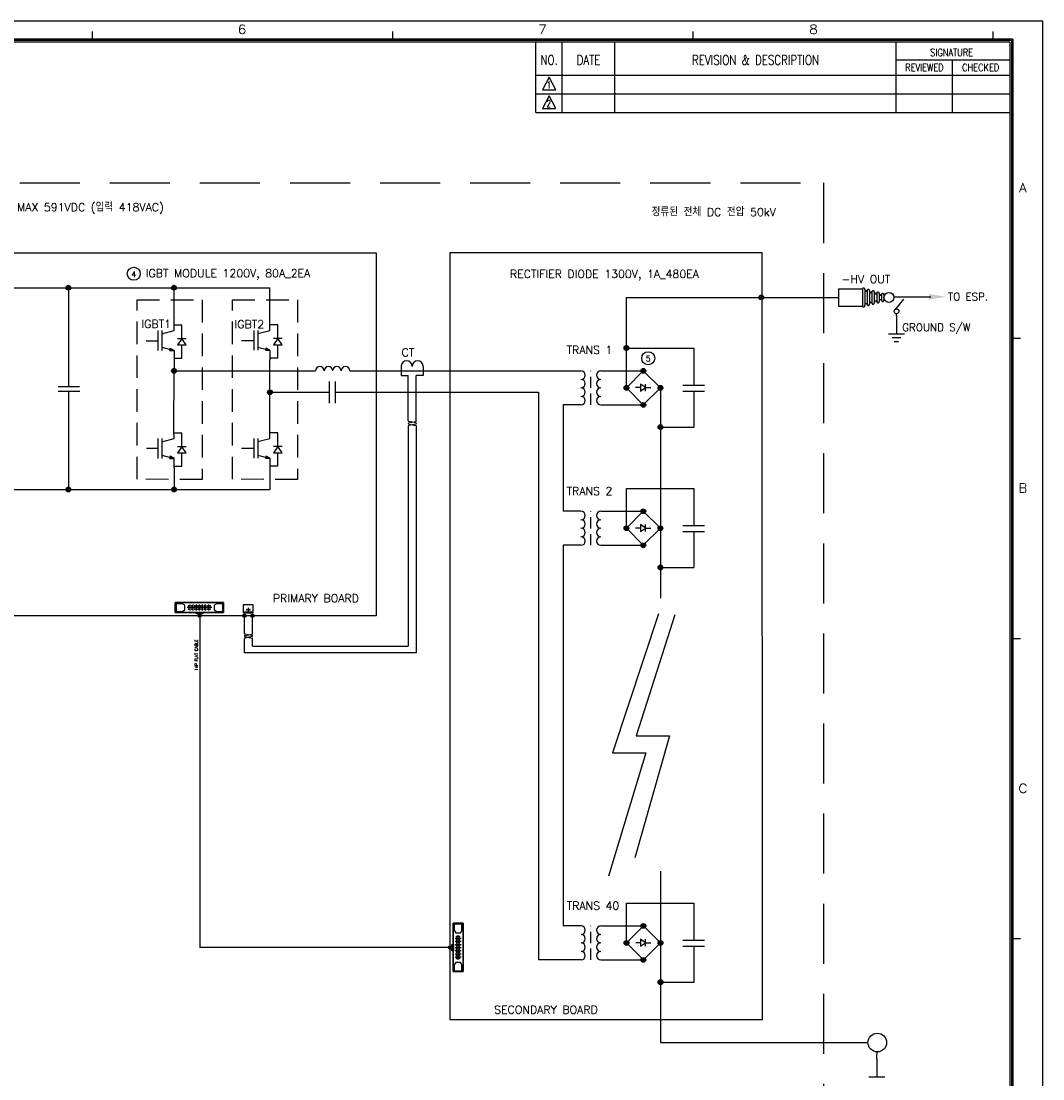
# Model space of a CAD drawing. Extents: x -3704 to -2863, y -418 to 164.
# Tile 7 of 7: x -3203 to -2863, y -189 to 164. Entities that reach past the tile are written whole.
import ezdxf
from ezdxf.enums import TextEntityAlignment as Align

# ---------------------------------------------------------------- set-up
doc = ezdxf.new("R2010")
doc.units = 0
doc.header["$MEASUREMENT"] = 0
doc.linetypes.add('HIDDEN', pattern=[0.375, 0.25, -0.125])
for name, color, linetype in [('COMMENTS', 3, 'Continuous'), ('DRILL', 1, 'Continuous'), ('DRLDWG', 8, 'Continuous'), ('OBS_SSBOT', 5, 'Continuous'), ('OBS_SSTOP', 4, 'Continuous'), ('PARTS', 7, 'Continuous'), ('PB1', 1, 'Continuous')]:
    doc.layers.add(name, color=color, linetype=linetype)
doc.layers.add('문자', color=2, linetype='Continuous', lineweight=30)
doc.styles.add('ACANSTS', font='romans.shx', dxfattribs={"bigfont": 'whgtxt.shx'})
doc.styles.add('ROMANS', font='ROMANS.shx', dxfattribs={"width": 0.8, "bigfont": 'whgtxt.shx'})
doc.styles.add('Single', font='romans.shx', dxfattribs={"width": 0.8, "bigfont": 'whgtxt.shx'})
doc.styles.add('TBOX', font='romans.shx', dxfattribs={"width": 0.75})

# ---------------------------------------------------------------- blocks, each defined once
blk = doc.blocks.new('A$C3BA4433A')
at = {"color": 3}
blk.add_line((-316.5, 575.5), (-316.5, 578.5), dxfattribs=at)
blk.add_line((-316.5, 575.5), (-316.5, 578.5), dxfattribs=at)
at = {"color": 3, "linetype": 'Continuous'}
for p, q in [((-216.5, 575.5), (-216.5, 578.5)), ((-216.5, 575.5), (-216.5, 578.5)), ((-116.5, 575.5), (-116.5, 578.5)), ((-116.5, 575.5), (-116.5, 578.5)), ((-16.5, 575.5), (-16.5, 578.5)), ((-16.5, 575.5), (-16.5, 578.5)), ((-10.5, 476.46), (-7.5, 476.46)), ((-10.5, 476.46), (-7.5, 476.46)), ((-10.5, 376.46), (-7.5, 376.46)), ((-10.5, 376.46), (-7.5, 376.46)), ((-10.5, 276.46), (-7.5, 276.46)), ((-10.5, 276.46), (-7.5, 276.46))]:
    blk.add_line(p, q, dxfattribs=at)
at = {"color": 4, "linetype": 'Continuous'}
for p, q in [((-10, 576), (-817, 576)), ((-10.5, 575.5), (-816.5, 575.5)), ((-11, 575), (-816, 575)), ((-11, 575), (-11, 7)), ((-10.5, 575.5), (-10.5, 6.5)), ((-10, 576), (-10, 6))]:
    blk.add_line(p, q, dxfattribs=at)
at = {"color": 3, "linetype": 'Continuous', "lineweight": 0}
for points in [[(-265.85, 580.35), (-266.02, 580.64), (-266.43, 580.76), (-266.72, 580.76), (-267.13, 580.64), (-267.42, 580.24), (-267.6, 579.48), (-267.6, 578.78), (-267.42, 578.2), (-267.13, 577.91), (-266.72, 577.79), (-266.55, 577.79), (-266.14, 577.91), (-265.85, 578.2), (-265.73, 578.66), (-265.73, 578.78), (-265.85, 579.19), (-266.14, 579.48), (-266.55, 579.65), (-266.72, 579.65), (-267.13, 579.48), (-267.42, 579.19), (-267.6, 578.78)], [(-265.85, 580.35), (-266.02, 580.64), (-266.43, 580.76), (-266.72, 580.76), (-267.13, 580.64), (-267.42, 580.24), (-267.6, 579.48), (-267.6, 578.78), (-267.42, 578.2), (-267.13, 577.91), (-266.72, 577.79), (-266.55, 577.79), (-266.14, 577.91), (-265.85, 578.2), (-265.73, 578.66), (-265.73, 578.78), (-265.85, 579.19), (-266.14, 579.48), (-266.55, 579.65), (-266.72, 579.65), (-267.13, 579.48), (-267.42, 579.19), (-267.6, 578.78)], [(-167.08, 577.79), (-165.69, 580.76), (-167.67, 580.76)], [(-167.08, 577.79), (-165.69, 580.76), (-167.67, 580.76)], [(-76.65, 580.76), (-77.12, 580.64), (-77.23, 580.35), (-77.23, 580.06), (-77.12, 579.77), (-76.83, 579.65), (-76.24, 579.48), (-75.83, 579.36), (-75.54, 579.07), (-75.37, 578.78), (-75.37, 578.37), (-75.54, 578.08), (-75.66, 577.91), (-76.07, 577.79), (-76.65, 577.79), (-77.12, 577.91), (-77.23, 578.08), (-77.41, 578.37), (-77.41, 578.78), (-77.23, 579.07), (-76.94, 579.36), (-76.53, 579.48), (-75.95, 579.65), (-75.66, 579.77), (-75.54, 580.06), (-75.54, 580.35), (-75.66, 580.64), (-76.07, 580.76), (-76.65, 580.76), (-76.65, 580.76)], [(-7.79, 525), (-6.62, 528.03), (-5.51, 525)], [(-7.79, 525), (-6.62, 528.03), (-5.51, 525)], [(-7.32, 525.99), (-5.92, 525.99)], [(-7.32, 525.99), (-5.92, 525.99)], [(-7.61, 425.01), (-7.61, 427.98), (-6.33, 427.98), (-5.92, 427.87), (-5.81, 427.75), (-5.63, 427.46), (-5.63, 427.17), (-5.81, 426.88), (-5.92, 426.7), (-6.33, 426.58), (-7.61, 426.58)], [(-7.61, 425.01), (-7.61, 427.98), (-6.33, 427.98), (-5.92, 427.87), (-5.81, 427.75), (-5.63, 427.46), (-5.63, 427.17), (-5.81, 426.88), (-5.92, 426.7), (-6.33, 426.58), (-7.61, 426.58)], [(-6.33, 426.58), (-5.92, 426.47), (-5.81, 426.29), (-5.63, 426), (-5.63, 425.59), (-5.81, 425.3), (-5.92, 425.13), (-6.33, 425.01), (-7.61, 425.01)], [(-6.33, 426.58), (-5.92, 426.47), (-5.81, 426.29), (-5.63, 426), (-5.63, 425.59), (-5.81, 425.3), (-5.92, 425.13), (-6.33, 425.01), (-7.61, 425.01)], [(-5.57, 327.29), (-5.69, 327.59), (-5.98, 327.88), (-6.27, 327.99), (-6.85, 327.99), (-7.15, 327.88), (-7.44, 327.59), (-7.55, 327.29), (-7.73, 326.89), (-7.73, 326.13), (-7.55, 325.72), (-7.44, 325.43), (-7.15, 325.14), (-6.85, 325.02), (-6.27, 325.02), (-5.98, 325.14), (-5.69, 325.43), (-5.57, 325.72)], [(-5.57, 327.29), (-5.69, 327.59), (-5.98, 327.88), (-6.27, 327.99), (-6.85, 327.99), (-7.15, 327.88), (-7.44, 327.59), (-7.55, 327.29), (-7.73, 326.89), (-7.73, 326.13), (-7.55, 325.72), (-7.44, 325.43), (-7.15, 325.14), (-6.85, 325.02), (-6.27, 325.02), (-5.98, 325.14), (-5.69, 325.43), (-5.57, 325.72)]]:
    blk.add_lwpolyline(points, dxfattribs=at)
at = {"layer": 'DEFPOINTS'}
blk.add_lwpolyline([(-841, 0), (0, 0), (0, 582), (-841, 582)], close=True, dxfattribs=at)
at = {"color": 7, "linetype": 'Continuous', "style": 'TBOX', "width": 0.8}
for s, height, p in [('NO.', 3.125, (-164.44, 569.06)), ('DATE', 3.125, (-151.31, 569.06)), ('REVISION & DESCRIPTION', 3.125, (-95.69, 569.06)), ('SIGNATURE', 2.5, (-30.37, 571.56)), ('REVIEWED', 2.5, (-39.44, 566.56)), ('CHECKED', 2.5, (-20.69, 566.56))]:
    blk.add_text(s, height=height, dxfattribs=at).set_placement(p, align=Align.MIDDLE_CENTER)
blk = doc.blocks.new('HV_BUSH')
for p, q in [((0, 0.0775), (0.2155, 0.0775)), ((0, 0.0775), (0, -0.0775)), ((0.4115, 0.0226), (0.4115, -0.0226)), ((0, -0.0775), (0.2155, -0.0775))]:
    blk.add_line(p, q)
at = {"color": 3}
for p, q in [((0.2155, 0.0775), (0.2155, -0.0775)), ((0.2372, 0.0714), (0.2373, -0.0714)), ((0.259, 0.0653), (0.259, -0.0653)), ((0.2808, 0.0592), (0.2808, -0.0592)), ((0.3025, 0.0531), (0.3025, -0.0531)), ((0.3243, -0.047), (0.3243, 0.047)), ((0.3461, 0.0409), (0.3461, -0.0409)), ((0.3679, 0.0348), (0.3679, -0.0348)), ((0.3897, 0.0287), (0.3897, -0.0287))]:
    blk.add_line(p, q, dxfattribs=at)
blk.add_circle((0.4565, 0), 0.045)
for centre, start, end in [((0.2264, 0.0744), 344.37974, 164.37974), ((0.2481, 0.0685), 165.46509, 343.29439), ((0.2699, 0.0622), 344.37974, 164.37974), ((0.2917, 0.0564), 165.46509, 343.29439), ((0.3134, 0.0501), 344.37974, 164.37974), ((0.3353, 0.0442), 165.46509, 343.29439), ((0.357, 0.0379), 344.37974, 164.37974), ((0.3789, 0.032), 165.46509, 343.29439), ((0.4006, 0.0257), 344.37974, 164.37974), ((0.2264, -0.0744), 195.62026, 15.62026), ((0.2481, -0.0685), 16.70561, 194.53491), ((0.2699, -0.0622), 195.62026, 15.62026), ((0.2917, -0.0564), 16.70561, 194.53491), ((0.3134, -0.0501), 195.62026, 15.62026), ((0.3353, -0.0442), 16.70561, 194.53491), ((0.357, -0.0379), 195.62026, 15.62026), ((0.3789, -0.032), 16.70561, 194.53491), ((0.4006, -0.0257), 195.62026, 15.62026)]:
    blk.add_arc(centre, 0.0113, start, end)

msp = doc.modelspace()

# ---------------------------------------------------------------- linework, layer by layer
at = {"color": 7, "linetype": 'Continuous'}
for p, q in [((-3031.69, 133.21), (-3031.69, 156.65)), ((-3022.94, 133.21), (-3022.94, 156.65)), ((-3005.44, 133.21), (-3005.44, 156.65)), ((-2911.69, 133.21), (-2911.69, 156.65)), ((-2911.69, 150.71), (-2873.87, 150.71)), ((-2892.94, 133.21), (-2892.94, 150.71)), ((-3031.69, 145.71), (-2873.87, 145.71)), ((-3027.31, 144.99), (-3029.5, 140.79)), ((-3025.12, 140.79), (-3027.31, 144.99)), ((-3031.69, 139.46), (-2873.87, 139.46)), ((-3029.5, 140.79), (-3025.12, 140.79)), ((-3027.31, 138.74), (-3029.5, 134.54)), ((-3025.12, 134.54), (-3027.31, 138.74)), ((-3029.51, 134.54), (-3025.14, 134.54)), ((-3031.69, 133.21), (-2873.87, 133.21))]:
    msp.add_line(p, q, dxfattribs=at)
at = {"linetype": 'Continuous'}
for p, q in [((-3216.35, 74.88), (-3120.31, 74.88)), ((-3187.44, 74.88), (-3187.44, 42)), ((-3152.24, 63.21), (-3152.24, 74.88)), ((-3120.31, 63.25), (-3120.31, 74.89)), ((-3001.57, 71.63), (-2930.89, 71.63)), ((-3001.57, 41.53), (-3001.57, 71.63)), ((-3157.59, 60.59), (-3157.59, 53.97)), ((-3156.26, 60.59), (-3156.26, 53.97)), ((-3156.26, 59.53), (-3152.24, 60.59)), ((-3152.24, 60.59), (-3152.24, 63.24)), ((-3149.61, 62.45), (-3152.24, 62.45)), ((-3149.61, 57.85), (-3149.61, 62.45)), ((-3125.65, 60.65), (-3125.65, 54.04)), ((-3124.32, 60.65), (-3124.32, 54.04)), ((-3124.32, 59.59), (-3120.3, 60.65)), ((-3120.3, 60.65), (-3120.31, 63.3)), ((-3117.68, 62.52), (-3120.3, 62.52)), ((-3117.68, 57.91), (-3117.68, 62.52)), ((-3157.59, 57.03), (-3161.52, 57.03)), ((-3125.65, 57.16), (-3129.78, 57.16)), ((-3156.26, 55.03), (-3152.24, 53.97)), ((-3152.24, 53.97), (-3152.24, 50.81)), ((-3149.61, 51.42), (-3149.61, 55.82)), ((-3124.32, 55.1), (-3120.3, 54.04)), ((-3120.31, 54.04), (-3120.31, 50.87)), ((-3117.68, 51.48), (-3117.68, 55.89)), ((-3001.57, 54.8), (-2979.15, 54.8)), ((-2979.15, 54.8), (-2979.15, 42.41)), ((-3152.24, 51.42), (-3149.61, 51.42)), ((-3152.24, 50.81), (-3152.24, 47.2)), ((-3120.31, 40.05), (-3120.31, 50.87)), ((-3120.3, 51.48), (-3117.68, 51.48)), ((-3152.25, 27.27), (-3152.24, 47.46)), ((-3152.24, 47.2), (-3105.07, 47.2)), ((-3093.73, 47.2), (-3060.05, 47.2)), ((-3076.57, 48.69), (-3076.57, 45.65)), ((-3069.27, 48.69), (-3069.27, 45.64)), ((-3060.05, 47.2), (-3016.7, 47.2)), ((-3010.11, 47.2), (-2995.95, 47.2)), ((-3001.57, 41.53), (-2995.95, 47.2)), ((-2995.95, 47.2), (-2990.23, 41.53)), ((-3100.55, 43.64), (-3100.55, 36.46)), ((-3098.57, 43.64), (-3098.57, 36.46)), ((-3076.57, 45.65), (-3074.51, 45.65)), ((-3074.51, 45.65), (-3074.21, 45.65)), ((-3074.21, 30.54), (-3074.21, 45.65)), ((-3069.27, 45.64), (-3071.54, 45.64)), ((-3071.54, 30.54), (-3071.54, 45.64)), ((-2982.74, 42.41), (-2975.56, 42.41)), ((-3190.86, 42), (-3183.67, 42)), ((-3190.8, 40.47), (-3183.62, 40.47)), ((-3187.44, 40.47), (-3187.44, 7.67)), ((-3120.31, 40.05), (-3100.55, 40.05)), ((-3120.31, 27.34), (-3120.31, 40.05)), ((-3098.57, 40.05), (-3064.89, 40.05)), ((-3064.89, 40.05), (-3030.82, 40.05)), ((-3030.82, 40.05), (-3030.81, -148.98)), ((-2995.95, 35.86), (-3001.57, 41.53)), ((-2996.87, 41.6), (-2998.5, 41.6)), ((-2990.23, 41.53), (-2995.95, 35.86)), ((-2995.23, 41.6), (-2993.48, 41.6)), ((-2990.23, 41.53), (-2990.23, -28.48)), ((-2982.74, 40.43), (-2975.56, 40.43)), ((-2979.15, 40.43), (-2979.15, 28.46)), ((-3016.7, 35.86), (-3022.66, 35.86)), ((-3022.66, 35.86), (-3022.66, 0.44)), ((-3010.11, 35.86), (-2995.95, 35.86)), ((-3074.21, 28.8), (-3074.21, -44.52)), ((-3071.54, 28.8), (-3071.54, -46.71)), ((-2990.23, 28.46), (-2979.15, 28.46)), ((-3152.24, 24.62), (-3152.25, 27.27)), ((-3149.62, 26.49), (-3152.24, 26.49)), ((-3149.62, 21.89), (-3149.62, 26.49)), ((-3125.66, 24.69), (-3125.66, 18.07)), ((-3124.33, 24.69), (-3124.33, 18.07)), ((-3124.33, 23.63), (-3120.31, 24.69)), ((-3120.31, 24.69), (-3120.31, 27.34)), ((-3117.68, 26.55), (-3120.31, 26.55)), ((-3117.68, 21.95), (-3117.68, 26.55)), ((-3157.59, 21.32), (-3161.45, 21.32)), ((-3157.59, 24.62), (-3157.59, 18.01)), ((-3156.26, 24.62), (-3156.26, 18.01)), ((-3156.26, 23.56), (-3152.24, 24.62)), ((-3125.66, 21.38), (-3129.78, 21.38)), ((-3156.26, 19.07), (-3152.24, 18.01)), ((-3152.25, 18.01), (-3152.25, 14.84)), ((-3149.62, 15.46), (-3149.62, 19.86)), ((-3124.33, 19.13), (-3120.31, 18.07)), ((-3120.31, 18.07), (-3120.31, 14.91)), ((-3117.68, 15.52), (-3117.68, 19.92)), ((-3152.24, 15.46), (-3152.24, 7.67)), ((-3152.24, 15.46), (-3149.62, 15.46)), ((-3120.31, 15.52), (-3117.68, 15.52)), ((-3120.31, 14.91), (-3120.31, 7.67)), ((-3216.35, 7.67), (-3120.31, 7.67)), ((-3001.57, 8.05), (-2979.15, 8.05)), ((-3001.57, -5.23), (-3001.57, 8.05)), ((-2979.15, 8.05), (-2979.15, -4.34)), ((-3016.7, 0.44), (-3022.66, 0.44)), ((-3010.11, 0.44), (-2995.95, 0.44)), ((-3001.57, -5.23), (-2995.95, 0.44)), ((-2995.95, 0.44), (-2990.23, -5.23)), ((-2995.95, -10.9), (-3001.57, -5.23)), ((-2996.87, -5.16), (-2998.5, -5.16)), ((-2990.23, -5.23), (-2995.95, -10.9)), ((-2995.23, -5.16), (-2993.48, -5.16)), ((-2982.74, -4.34), (-2975.56, -4.34)), ((-2982.74, -6.32), (-2975.56, -6.32)), ((-2979.15, -6.32), (-2979.15, -18.3)), ((-3022.66, -10.9), (-3022.64, -137.64)), ((-3016.7, -10.9), (-3022.66, -10.9)), ((-3010.11, -10.9), (-2995.95, -10.9)), ((-2990.23, -18.3), (-2979.15, -18.3)), ((-3143.7, -34.37), (-3143.7, -144.84)), ((-3128.78, -35.72), (-3128.77, -34.48)), ((-3126.11, -40.27), (-3126.11, -34.5)), ((-2990.87, -33.7), (-3006.18, -80.04)), ((-2985.43, -34.07), (-2998.31, -74.39)), ((-3128.78, -40.27), (-3128.78, -35.72)), ((-3128.78, -43.45), (-3128.78, -42.01)), ((-3126.11, -43.45), (-3126.11, -42.01)), ((-3128.79, -46.71), (-3128.78, -43.45)), ((-3126.1, -44.52), (-3126.11, -43.45)), ((-3126.1, -44.52), (-3074.21, -44.52)), ((-3071.54, -46.71), (-3128.79, -46.71)), ((-2987.22, -74.39), (-2998.77, -114.96)), ((-2998.31, -74.39), (-2987.22, -74.39)), ((-2995.1, -80.04), (-3007.54, -121.12)), ((-3006.18, -80.04), (-2995.1, -80.04)), ((-2990.18, -119.44), (-2990.18, -176.45)), ((-3001.55, -130.04), (-2979.13, -130.04)), ((-3001.55, -143.31), (-3001.55, -130.04)), ((-2979.13, -130.04), (-2979.13, -142.43)), ((-3016.68, -137.64), (-3022.64, -137.64)), ((-3010.09, -137.64), (-2995.93, -137.64)), ((-3001.55, -143.31), (-2995.93, -137.64)), ((-2995.93, -137.64), (-2990.21, -143.31)), ((-2995.93, -148.98), (-3001.55, -143.31)), ((-2996.85, -143.24), (-2998.48, -143.24)), ((-2990.21, -143.31), (-2995.93, -148.98)), ((-2995.21, -143.24), (-2993.46, -143.24)), ((-2982.73, -142.43), (-2975.54, -142.43)), ((-2982.73, -144.4), (-2975.54, -144.4)), ((-2979.13, -144.4), (-2979.13, -156.38)), ((-3060.31, -144.84), (-3143.7, -144.84)), ((-3016.68, -148.98), (-3030.81, -148.98)), ((-3010.09, -148.98), (-2995.93, -148.98)), ((-2990.21, -156.38), (-2979.13, -156.38)), ((-2990.18, -176.45), (-2943.24, -176.45)), ((-2943.24, -176.45), (-2921.1, -176.45))]:
    msp.add_line(p, q, dxfattribs=at)
for p, q in [((-2912.4, 71.89), (-2900.22, 71.89)), ((-2909.29, 71.08), (-2912.21, 67.56)), ((-2911.64, 65.47), (-2911.64, 66.24)), ((-2911.64, 65.47), (-2911.64, 59.57)), ((-2914.32, 59.57), (-2908.96, 59.57)), ((-2913.1, 58.26), (-2910.18, 58.26)), ((-2912.35, 57), (-2910.93, 57)), ((-3074.07, 29.85), (-3071.69, 30.35)), ((-3074.07, 29.48), (-3071.69, 28.98)), ((-3071.68, 29.85), (-3074.06, 30.35)), ((-3071.68, 29.48), (-3074.06, 28.98)), ((-3128.64, -40.95), (-3126.26, -40.45)), ((-3128.64, -41.32), (-3126.26, -41.82)), ((-3126.25, -40.95), (-3128.63, -40.45)), ((-3126.25, -41.32), (-3128.63, -41.82)), ((-2918.16, -181.26), (-2918.11, -179.6)), ((-2918.16, -182.03), (-2918.16, -181.26)), ((-2918.16, -182.03), (-2918.16, -187.93)), ((-2920.84, -187.93), (-2915.48, -187.93))]:
    msp.add_line(p, q)
at = {"linetype": 'HIDDEN', "ltscale": 15}
for p, q in [((-3013.42, 35.86), (-3013.42, 47.2)), ((-3013.42, -10.89), (-3013.42, 0.45)), ((-3013.4, -148.97), (-3013.4, -137.64))]:
    msp.add_line(p, q, dxfattribs=at)
at = {"color": 0}
for p, q in [((-3125.92, -30.72), (-3129.17, -30.72)), ((-3129.17, -30.72), (-3129.17, -33.43)), ((-3125.92, -30.72), (-3129.17, -30.72)), ((-3129.17, -30.72), (-3129.17, -33.43)), ((-3125.92, -33.43), (-3125.92, -30.72)), ((-3125.92, -33.43), (-3125.92, -30.72)), ((-3125.92, -33.16), (-3129.17, -33.16)), ((-3125.92, -33.16), (-3129.17, -33.16)), ((-3129.17, -33.43), (-3125.92, -33.43)), ((-3129.17, -33.43), (-3125.92, -33.43)), ((-3128.08, -33.43), (-3128.08, -33.16)), ((-3128.08, -33.16), (-3128.08, -33.43)), ((-3127.53, -31.71), (-3127.53, -32.98)), ((-3127, -33.43), (-3127, -33.16)), ((-3127, -33.16), (-3127, -33.43))]:
    msp.add_line(p, q, dxfattribs=at)
at = {"linetype": 'HIDDEN', "ltscale": 80}
msp.add_lwpolyline([(-3473.61, 109.75), (-2935.98, 109.75), (-2935.98, -239.45), (-3473.61, -239.45)], close=True, dxfattribs=at)
at = {"color": 3}
for points in [[(-3428.55, 86.49), (-3084.96, 86.49), (-3084.96, -34.37), (-3428.55, -34.37)], [(-3060.29, 86.64), (-2956.48, 86.64), (-2956.33, -168.89), (-3060.29, -168.89)]]:
    msp.add_lwpolyline(points, close=True, dxfattribs=at)
at = {"color": 3, "linetype": 'HIDDEN', "ltscale": 30}
for points in [[(-3164.54, 70.86), (-3142.85, 70.83), (-3142.85, 11.04), (-3164.54, 11.08)], [(-3132.78, 70.86), (-3111.1, 70.83), (-3111.1, 11.04), (-3132.78, 11.08)]]:
    msp.add_lwpolyline(points, close=True, dxfattribs=at)
for centre, radius in [((-3165.65, 79.51), 2.16), ((-2994.32, 51.41), 2.16), ((-2918.01, -176.5), 3.1)]:
    msp.add_circle(centre, radius)
at = {"color": 4}
for centre, radius in [((-3187.44, 74.88), 0.796), ((-3187.44, 74.88), 0.522), ((-3187.44, 74.88), 0.263), ((-3152.24, 74.88), 0.796), ((-3152.24, 74.88), 0.522), ((-3152.24, 74.88), 0.263), ((-2956.66, 71.65), 0.796), ((-2956.66, 71.65), 0.522), ((-2956.66, 71.65), 0.263), ((-3001.57, 54.8), 0.796), ((-3001.57, 54.8), 0.522), ((-3001.57, 54.8), 0.263), ((-3152.24, 47.2), 0.796), ((-3152.24, 47.2), 0.522), ((-3152.24, 47.2), 0.263), ((-2995.95, 47.2), 0.796), ((-2995.95, 47.2), 0.522), ((-2995.95, 47.2), 0.263), ((-3001.57, 41.53), 0.796), ((-2990.23, 41.53), 0.796), ((-3120.31, 40.05), 0.796), ((-3120.31, 40.05), 0.522), ((-3120.31, 40.05), 0.263), ((-3001.57, 41.53), 0.522), ((-3001.57, 41.53), 0.263), ((-2990.23, 41.53), 0.522), ((-2990.23, 41.53), 0.263), ((-2995.95, 35.86), 0.796), ((-2995.95, 35.86), 0.522), ((-2995.95, 35.86), 0.263), ((-2990.23, 28.46), 0.796), ((-2990.23, 28.46), 0.522), ((-2990.23, 28.46), 0.263), ((-3187.44, 7.67), 0.796), ((-3187.44, 7.67), 0.522), ((-3187.44, 7.67), 0.263), ((-3152.24, 7.67), 0.796), ((-3152.24, 7.67), 0.522), ((-3152.24, 7.67), 0.263), ((-2995.95, 0.44), 0.796), ((-2995.95, 0.44), 0.522), ((-2995.95, 0.44), 0.263), ((-3001.57, -5.23), 0.796), ((-3001.57, -5.23), 0.522), ((-3001.57, -5.23), 0.263), ((-2990.23, -5.23), 0.796), ((-2990.23, -5.23), 0.522), ((-2990.23, -5.23), 0.263), ((-2995.95, -10.9), 0.796), ((-2995.95, -10.9), 0.522), ((-2995.95, -10.9), 0.263), ((-2990.23, -18.3), 0.796), ((-2990.23, -18.3), 0.522), ((-2990.23, -18.3), 0.263), ((-2995.93, -137.64), 0.796), ((-2995.93, -137.64), 0.522), ((-2995.93, -137.64), 0.263), ((-3001.55, -143.31), 0.796), ((-3001.55, -143.31), 0.522), ((-3001.55, -143.31), 0.263), ((-2990.21, -143.31), 0.796), ((-2990.21, -143.31), 0.522), ((-2990.21, -143.31), 0.263), ((-2995.93, -148.98), 0.796), ((-2995.93, -148.98), 0.522), ((-2995.93, -148.98), 0.263), ((-2990.21, -156.38), 0.796), ((-2990.21, -156.38), 0.522), ((-2990.21, -156.38), 0.263)]:
    msp.add_circle(centre, radius, dxfattribs=at)
at = {"lineweight": -3}
msp.add_circle((-2911.59, 67.04), 0.806, dxfattribs=at)
at = {"ltscale": 0.1}
for centre, radius in [((-3143.7, -34.35), 0.549), ((-3143.7, -34.35), 0.293), ((-3128.77, -34.35), 0.549), ((-3128.77, -34.35), 0.293), ((-3126.12, -34.37), 0.549), ((-3126.12, -34.37), 0.293), ((-3060.31, -144.84), 0.549), ((-3060.31, -144.84), 0.293)]:
    msp.add_circle(centre, radius, dxfattribs=at)
at = {"linetype": 'Continuous'}
for centre, radius, start, end in [((-3074.75, 48.69), 1.83, 0, 180), ((-3071.1, 48.69), 1.83, 0, 180), ((-3103.65, 47.2), 1.42, 0, 180), ((-3100.82, 47.2), 1.42, 0, 180), ((-3097.99, 47.2), 1.42, 0, 180), ((-3095.15, 47.2), 1.42, 0, 180), ((-3016.7, 45.78), 1.42, 270, 90), ((-3010.11, 45.78), 1.42, 90, 270), ((-3016.7, 42.94), 1.42, 270, 90), ((-3010.11, 42.94), 1.42, 90, 270), ((-3016.7, 40.11), 1.42, 270, 90), ((-3010.11, 40.11), 1.42, 90, 270), ((-3016.7, 37.27), 1.42, 270, 90), ((-3010.11, 37.27), 1.42, 90, 270), ((-3016.7, -0.98), 1.42, 270, 90), ((-3010.11, -0.98), 1.42, 90, 270), ((-3016.7, -3.81), 1.42, 270, 90), ((-3010.11, -3.81), 1.42, 90, 270), ((-3016.7, -6.65), 1.42, 270, 90), ((-3010.11, -6.65), 1.42, 90, 270), ((-3016.7, -9.48), 1.42, 270, 90), ((-3010.11, -9.48), 1.42, 90, 270), ((-3016.68, -139.06), 1.42, 270, 90), ((-3016.68, -141.9), 1.42, 270, 90), ((-3010.09, -139.06), 1.42, 90, 270), ((-3010.09, -141.9), 1.42, 90, 270), ((-3016.68, -144.73), 1.42, 270, 90), ((-3010.09, -144.73), 1.42, 90, 270), ((-3016.68, -147.56), 1.42, 270, 90), ((-3010.09, -147.56), 1.42, 90, 270)]:
    msp.add_arc(centre, radius, start, end, dxfattribs=at)
for centre, start, end in [((-3074.02, 30.54), 180, 258.136), ((-3074.02, 29.67), 105, 255), ((-3074.02, 28.8), 101.864, 180), ((-3071.73, 30.54), 281.864, 0), ((-3071.73, 28.8), 0, 78.136), ((-3071.73, 29.67), 285, 75), ((-3128.59, -40.27), 180, 258.136), ((-3128.59, -41.14), 105, 255), ((-3128.59, -42.01), 101.864, 180), ((-3126.3, -40.27), 281.864, 0), ((-3126.3, -42.01), 0, 78.136), ((-3126.3, -41.14), 285, 75)]:
    msp.add_arc(centre, 0.191, start, end)
at = {"color": 0}
for centre, start, end in [((-3128.04, -32.35), 0, 180), ((-3128.04, -32.35), 180, 0), ((-3127, -32.35), 0, 180), ((-3127, -32.35), 180, 0)]:
    msp.add_arc(centre, 0.109, start, end, dxfattribs=at)
for p in [(-3147.39, -31.11), (-3146.36, -31.11), (-3145.32, -31.11), (-3144.29, -31.11), (-3143.26, -31.11), (-3142.23, -31.11), (-3141.2, -31.11), (-3140.16, -31.11), (-3147.39, -32.15), (-3146.36, -32.15), (-3145.32, -32.15), (-3144.29, -32.15), (-3143.26, -32.15), (-3142.23, -32.15), (-3141.2, -32.15), (-3140.16, -32.15), (-3128.04, -32.35), (-3127, -32.35), (-3058.14, -141.22), (-3058.14, -142.25), (-3058.14, -143.28), (-3058.14, -144.32), (-3057.11, -141.22), (-3057.11, -142.25), (-3057.11, -143.28), (-3057.11, -144.32), (-3058.14, -145.35), (-3058.14, -146.38), (-3058.14, -147.41), (-3057.11, -145.35), (-3057.11, -146.38), (-3057.11, -147.41), (-3058.14, -148.44), (-3057.11, -148.44)]:
    msp.add_point(p, dxfattribs=at)
msp.add_solid([(-2900.84, 70.9), (-2900.84, 72.82), (-2895.11, 71.86)])
at = {"layer": 'DRILL', "color": 0}
for centre, start, end in [((-3147.39, -31.11), 0, 180), ((-3147.39, -31.11), 180, 0), ((-3146.36, -31.11), 0, 180), ((-3146.36, -31.11), 180, 0), ((-3145.32, -31.11), 0, 180), ((-3145.32, -31.11), 180, 0), ((-3144.29, -31.11), 0, 180), ((-3144.29, -31.11), 180, 0), ((-3143.26, -31.11), 0, 180), ((-3143.26, -31.11), 180, 0), ((-3142.23, -31.11), 0, 180), ((-3142.23, -31.11), 180, 0), ((-3141.2, -31.11), 0, 180), ((-3141.2, -31.11), 180, 0), ((-3140.16, -31.11), 0, 180), ((-3140.16, -31.11), 180, 0), ((-3147.39, -32.15), 0, 180), ((-3147.39, -32.15), 180, 0), ((-3146.36, -32.15), 0, 180), ((-3146.36, -32.15), 180, 0), ((-3145.32, -32.15), 0, 180), ((-3145.32, -32.15), 180, 0), ((-3144.29, -32.15), 0, 180), ((-3144.29, -32.15), 180, 0), ((-3143.26, -32.15), 0, 180), ((-3143.26, -32.15), 180, 0), ((-3142.23, -32.15), 0, 180), ((-3142.23, -32.15), 180, 0), ((-3141.2, -32.15), 0, 180), ((-3141.2, -32.15), 180, 0), ((-3140.16, -32.15), 0, 180), ((-3140.16, -32.15), 180, 0), ((-3058.14, -141.22), 90, 270), ((-3058.14, -142.25), 90, 270), ((-3058.14, -143.28), 90, 270), ((-3058.14, -144.32), 90, 270), ((-3058.14, -141.22), 270, 90), ((-3058.14, -142.25), 270, 90), ((-3058.14, -143.28), 270, 90), ((-3058.14, -144.32), 270, 90), ((-3057.11, -141.22), 90, 270), ((-3057.11, -142.25), 90, 270), ((-3057.11, -143.28), 90, 270), ((-3057.11, -144.32), 90, 270), ((-3057.11, -141.22), 270, 90), ((-3057.11, -142.25), 270, 90), ((-3057.11, -143.28), 270, 90), ((-3057.11, -144.32), 270, 90), ((-3058.14, -145.35), 90, 270), ((-3058.14, -146.38), 90, 270), ((-3058.14, -147.41), 90, 270), ((-3058.14, -145.35), 270, 90), ((-3058.14, -146.38), 270, 90), ((-3058.14, -147.41), 270, 90), ((-3057.11, -145.35), 90, 270), ((-3057.11, -146.38), 90, 270), ((-3057.11, -147.41), 90, 270), ((-3057.11, -145.35), 270, 90), ((-3057.11, -146.38), 270, 90), ((-3057.11, -147.41), 270, 90), ((-3058.14, -148.44), 90, 270), ((-3058.14, -148.44), 270, 90), ((-3057.11, -148.44), 90, 270), ((-3057.11, -148.44), 270, 90)]:
    msp.add_arc(centre, 0.102, start, end, dxfattribs=at)
at = {"layer": 'DRLDWG', "color": 0}
for centre, start, end in [((-3147.39, -31.11), 0, 180), ((-3147.39, -31.11), 180, 0), ((-3146.36, -31.11), 0, 180), ((-3146.36, -31.11), 180, 0), ((-3145.32, -31.11), 0, 180), ((-3145.32, -31.11), 180, 0), ((-3144.29, -31.11), 0, 180), ((-3144.29, -31.11), 180, 0), ((-3143.26, -31.11), 0, 180), ((-3143.26, -31.11), 180, 0), ((-3142.23, -31.11), 0, 180), ((-3142.23, -31.11), 180, 0), ((-3141.2, -31.11), 0, 180), ((-3141.2, -31.11), 180, 0), ((-3140.16, -31.11), 0, 180), ((-3140.16, -31.11), 180, 0), ((-3147.39, -32.15), 0, 180), ((-3147.39, -32.15), 180, 0), ((-3146.36, -32.15), 0, 180), ((-3146.36, -32.15), 180, 0), ((-3145.32, -32.15), 0, 180), ((-3145.32, -32.15), 180, 0), ((-3144.29, -32.15), 0, 180), ((-3144.29, -32.15), 180, 0), ((-3143.26, -32.15), 0, 180), ((-3143.26, -32.15), 180, 0), ((-3142.23, -32.15), 0, 180), ((-3142.23, -32.15), 180, 0), ((-3141.2, -32.15), 0, 180), ((-3141.2, -32.15), 180, 0), ((-3140.16, -32.15), 0, 180), ((-3140.16, -32.15), 180, 0), ((-3058.14, -141.22), 90, 270), ((-3058.14, -142.25), 90, 270), ((-3058.14, -143.28), 90, 270), ((-3058.14, -144.32), 90, 270), ((-3058.14, -141.22), 270, 90), ((-3058.14, -142.25), 270, 90), ((-3058.14, -143.28), 270, 90), ((-3058.14, -144.32), 270, 90), ((-3057.11, -141.22), 90, 270), ((-3057.11, -142.25), 90, 270), ((-3057.11, -143.28), 90, 270), ((-3057.11, -144.32), 90, 270), ((-3057.11, -141.22), 270, 90), ((-3057.11, -142.25), 270, 90), ((-3057.11, -143.28), 270, 90), ((-3057.11, -144.32), 270, 90), ((-3058.14, -145.35), 90, 270), ((-3058.14, -146.38), 90, 270), ((-3058.14, -147.41), 90, 270), ((-3058.14, -145.35), 270, 90), ((-3058.14, -146.38), 270, 90), ((-3058.14, -147.41), 270, 90), ((-3057.11, -145.35), 90, 270), ((-3057.11, -146.38), 90, 270), ((-3057.11, -147.41), 90, 270), ((-3057.11, -145.35), 270, 90), ((-3057.11, -146.38), 270, 90), ((-3057.11, -147.41), 270, 90), ((-3058.14, -148.44), 90, 270), ((-3058.14, -148.44), 270, 90), ((-3057.11, -148.44), 90, 270), ((-3057.11, -148.44), 270, 90)]:
    msp.add_arc(centre, 0.102, start, end, dxfattribs=at)
at = {"layer": 'OBS_SSBOT', "color": 0}
for p, q in [((-3151.9, -29.93), (-3135.78, -29.93)), ((-3151.9, -33.31), (-3151.9, -29.94)), ((-3139.65, -31.63), (-3147.9, -31.63)), ((-3146.87, -32.66), (-3146.87, -30.6)), ((-3145.84, -32.66), (-3145.84, -30.6)), ((-3144.81, -32.66), (-3144.81, -30.6)), ((-3143.78, -32.66), (-3143.78, -30.6)), ((-3142.74, -32.66), (-3142.74, -30.6)), ((-3141.71, -32.66), (-3141.71, -30.6)), ((-3140.68, -32.66), (-3140.68, -30.6)), ((-3135.78, -29.93), (-3135.78, -33.31)), ((-3149.71, -33.31), (-3151.9, -33.31)), ((-3135.78, -33.31), (-3149.71, -33.31)), ((-3144.76, -33.69), (-3144.76, -33.18)), ((-3144.76, -33.18), (-3142.69, -33.18)), ((-3142.69, -33.69), (-3144.76, -33.69)), ((-3142.69, -33.18), (-3142.69, -33.69)), ((-3059.3, -138.9), (-3059.3, -136.75)), ((-3059.3, -136.75), (-3055.93, -136.75)), ((-3055.93, -136.75), (-3055.92, -152.83)), ((-3059.3, -152.83), (-3059.3, -138.9)), ((-3057.63, -148.96), (-3057.63, -140.7)), ((-3059.69, -143.85), (-3059.18, -143.85)), ((-3059.69, -145.92), (-3059.69, -143.85)), ((-3059.18, -143.85), (-3059.18, -145.92)), ((-3058.66, -141.74), (-3056.6, -141.74)), ((-3058.66, -142.77), (-3056.6, -142.77)), ((-3058.66, -143.8), (-3056.6, -143.8)), ((-3059.18, -145.92), (-3059.69, -145.92)), ((-3058.66, -144.83), (-3056.6, -144.83)), ((-3058.66, -145.86), (-3056.6, -145.86)), ((-3058.66, -146.9), (-3056.6, -146.9)), ((-3058.66, -147.93), (-3056.6, -147.93)), ((-3055.92, -152.83), (-3059.3, -152.83))]:
    msp.add_line(p, q, dxfattribs=at)
at = {"layer": 'OBS_SSTOP', "color": 0}
for p, q in [((-3151.9, -29.94), (-3151.9, -33.31)), ((-3135.78, -29.93), (-3151.85, -29.94)), ((-3151.58, -30.38), (-3151.58, -32.9)), ((-3149.46, -30.38), (-3151.58, -30.38)), ((-3148.69, -30.87), (-3149.46, -30.38)), ((-3148.69, -32.37), (-3148.69, -30.87)), ((-3138.05, -30.38), (-3138.82, -30.87)), ((-3138.82, -30.87), (-3138.82, -32.37)), ((-3135.98, -30.38), (-3138.05, -30.38)), ((-3135.98, -32.9), (-3135.98, -30.38)), ((-3135.78, -33.31), (-3135.78, -29.93)), ((-3151.9, -33.31), (-3149.76, -33.31)), ((-3151.58, -32.9), (-3149.54, -32.9)), ((-3149.71, -33.31), (-3135.78, -33.31)), ((-3149.54, -32.9), (-3148.69, -32.37)), ((-3144.76, -33.69), (-3144.76, -33.18)), ((-3144.76, -33.18), (-3142.69, -33.18)), ((-3142.69, -33.69), (-3144.76, -33.69)), ((-3142.69, -33.18), (-3142.69, -33.69)), ((-3138.82, -32.37), (-3137.97, -32.9)), ((-3137.97, -32.9), (-3135.98, -32.9)), ((-3055.93, -136.75), (-3059.3, -136.75)), ((-3059.3, -136.75), (-3059.3, -138.9)), ((-3056.38, -137.08), (-3058.9, -137.08)), ((-3058.9, -137.08), (-3058.9, -139.07)), ((-3056.38, -139.15), (-3056.38, -137.12)), ((-3055.92, -152.83), (-3055.93, -136.75)), ((-3059.3, -138.9), (-3059.3, -152.83)), ((-3058.9, -139.07), (-3058.37, -139.92)), ((-3058.37, -139.92), (-3056.87, -139.92)), ((-3056.87, -139.92), (-3056.38, -139.15)), ((-3059.69, -143.85), (-3059.18, -143.85)), ((-3059.69, -145.92), (-3059.69, -143.85)), ((-3059.18, -143.85), (-3059.18, -145.92)), ((-3059.18, -145.92), (-3059.69, -145.92)), ((-3058.37, -149.79), (-3058.9, -150.64)), ((-3058.9, -150.64), (-3058.9, -152.63)), ((-3056.87, -149.79), (-3058.37, -149.79)), ((-3056.38, -150.56), (-3056.87, -149.79)), ((-3056.38, -152.59), (-3056.38, -150.56)), ((-3059.3, -152.83), (-3055.92, -152.83)), ((-3058.9, -152.63), (-3056.38, -152.63))]:
    msp.add_line(p, q, dxfattribs=at)
at = {"layer": 'PARTS'}
for points in [[(-3148.18, 55.82), (-3149.61, 57.85), (-3151.04, 55.82), (-3148.18, 55.82)], [(-3116.24, 55.89), (-3117.68, 57.91), (-3119.11, 55.89), (-3116.24, 55.89)], [(-3152.24, 53.97), (-3153.53, 54.69), (-3153.71, 53.99), (-3152.24, 53.97)], [(-3120.3, 54.04), (-3121.6, 54.75), (-3121.78, 54.05), (-3120.3, 54.04)], [(-2996.87, 40.44), (-2995.23, 41.6), (-2996.87, 42.76), (-2996.87, 40.44)], [(-3148.18, 19.86), (-3149.62, 21.89), (-3151.05, 19.86), (-3148.18, 19.86)], [(-3116.25, 19.92), (-3117.68, 21.95), (-3119.11, 19.92), (-3116.25, 19.92)], [(-3152.24, 18.01), (-3153.54, 18.73), (-3153.72, 18.03), (-3152.24, 18.01)], [(-3120.31, 18.07), (-3121.6, 18.79), (-3121.79, 18.09), (-3120.31, 18.07)], [(-2996.87, -6.32), (-2995.23, -5.16), (-2996.87, -4), (-2996.87, -6.32)], [(-2996.85, -144.4), (-2995.21, -143.24), (-2996.85, -142.08), (-2996.85, -144.4)]]:
    msp.add_lwpolyline(points, close=True, dxfattribs=at)
for points in [[(-3148.18, 57.85), (-3151.04, 57.85)], [(-3116.24, 57.91), (-3119.11, 57.91)], [(-2995.23, 40.44), (-2995.23, 42.76)], [(-3148.18, 21.89), (-3151.05, 21.89)], [(-3116.25, 21.95), (-3119.11, 21.95)], [(-2995.23, -6.32), (-2995.23, -4)], [(-2995.21, -144.4), (-2995.21, -142.08)]]:
    msp.add_lwpolyline(points, dxfattribs=at)

# ---------------------------------------------------------------- block references
msp.add_blockref('A$C3BA4433A', (-2862.87, -418.35))
at = {"layer": 'PB1', "xscale": 36.70865183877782, "yscale": 36.70865183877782, "zscale": 36.70865183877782}
msp.add_blockref('HV_BUSH', (-2930.89, 71.63), dxfattribs=at)

# ---------------------------------------------------------------- texts
at = {"color": 7, "linetype": 'Continuous', "style": 'TBOX'}
for s, width, p in [('1', 0.8, (-3028.15, 141.23)), ('2', 0.75, (-3028.24, 134.98))]:
    msp.add_text(s, height=2.38, dxfattribs=dict(at, width=width)).set_placement(p)
at = {"style": 'Single'}
for s, p in [('4', (-3165.66, 78.38)), ('5', (-2994.32, 50.29))]:
    msp.add_text(s, height=1.92, dxfattribs=at).set_placement(p, align=Align.CENTER)
at = {"lineweight": -3, "style": 'Single', "width": 0.8}
msp.add_text('14P FLAT CABLE', height=1.0564, rotation=90, dxfattribs=at).set_placement((-3144.29, -42.27), align=Align.RIGHT)
at = {"layer": 'COMMENTS', "color": 1, "style": 'ACANSTS'}
for s, p in [('정류된 DC 전압 MAX 591VDC (입력 418VAC)', (-3229.61, 100.33)), ('정류된 전체 DC 전압 50kV', (-2993.21, 98.73))]:
    msp.add_text(s, height=2.6752, dxfattribs=at).set_placement(p)
at = {"layer": 'COMMENTS', "color": 2, "style": 'ACANSTS'}
for s, p in [('IGBT MODULE 1200V, 80A_2EA', (-3161.65, 78.37)), ('RECTIFIER DIODE 1300V, 1A_480EA', (-3040.36, 78.12))]:
    msp.add_text(s, height=2.6752, dxfattribs=at).set_placement(p)
at = {"layer": 'COMMENTS', "color": 3, "style": 'ACANSTS'}
for s, height, p in [('-HV OUT', 2.675, (-2929.96, 76.4)), ('IGBT1', 2.675, (-3163.1, 61.48)), ('IGBT2', 2.675, (-3132.09, 61.36)), ('CT', 2.675, (-3076.44, 52)), ('TRANS 1', 2.675, (-3021.49, 52.81)), ('TRANS 2', 2.675, (-3021.49, 5.83)), ('PRIMARY BOARD', 2.6752, (-3119.32, -29.88)), ('TRANS 40', 2.675, (-3021.47, -132.25)), ('SECONDARY BOARD', 2.6752, (-3045.62, -166.89))]:
    msp.add_text(s, height=height, dxfattribs=at).set_placement(p)
at = {"layer": '문자', "lineweight": -3, "style": 'ROMANS'}
for s, p in [('TO ESP.', (-2894.47, 70.63)), ('GROUND S/W', (-2909.73, 60.41))]:
    msp.add_text(s, height=2.518, dxfattribs=at).set_placement(p)

doc.saveas('drawing.dxf')
